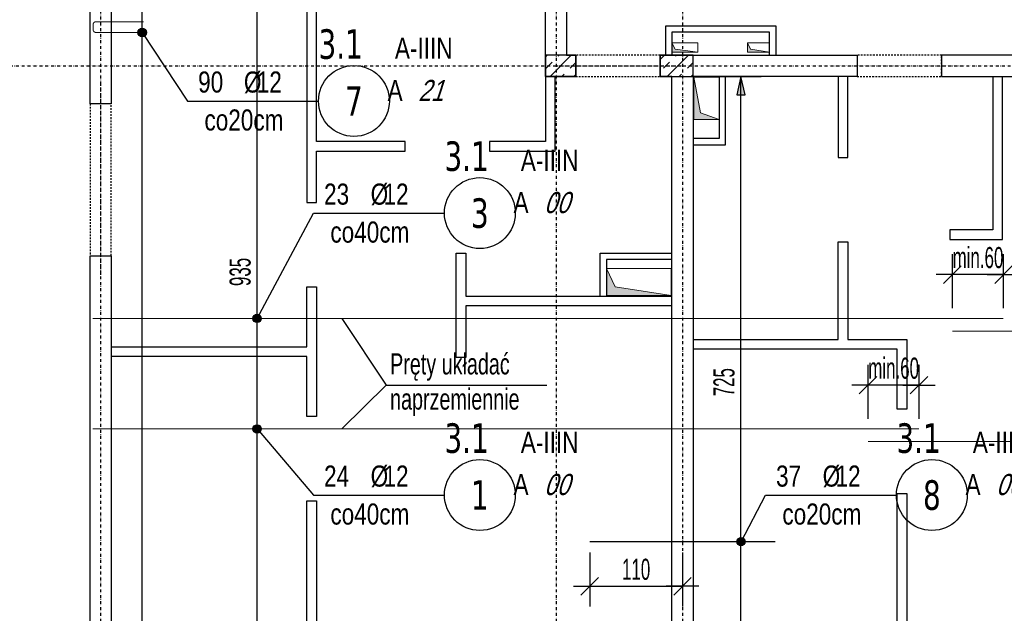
# Model space of a CAD drawing. Header units: millimetres. Extents: x -9646 to 8439, y -19398 to -14733.
# Tile 5 of 49: x -9025 to -7857, y -17553 to -16849. Entities that reach past the tile are written whole.
import ezdxf
from ezdxf.enums import TextEntityAlignment as Align

# ---------------------------------------------------------------- set-up
doc = ezdxf.new("R2010")
doc.units = ezdxf.units.MM
doc.header["$LTSCALE"] = 10
doc.linetypes.add('MO', pattern=[0.7, 0.35, -0.17, 0.01, -0.17])
doc.linetypes.add('MP', pattern=[0.36, 0.2, -0.16])
for name, color, linetype in [('BA_szr', 1, 'Continuous'), ('BA_wym', 1, 'Continuous'), ('BD_lpm', 1, 'MP'), ('BD_osm', 1, 'MO'), ('BD_wic', 1, 'Continuous'), ('BD_wig', 3, 'Continuous'), ('BZ_odn', 1, 'Continuous'), ('BZ_opi1', 7, 'Continuous'), ('BZ_opi2', 4, 'Continuous'), ('BZ_P_wid', 3, 'Continuous'), ('BZ_txs', 2, 'Continuous'), ('BZ_wym', 1, 'Continuous')]:
    doc.layers.add(name, color=color, linetype=linetype)
doc.layers.add('BZ_pom', color=6, linetype='Continuous', plot=False)
doc.layers.add('Nowe_A-Przebicia_Nr_pióra__1', color=7, linetype='Continuous', lineweight=13)
doc.layers.add('Nowe_A-Przebicia_Nr_pióra__102', color=7, linetype='Continuous', lineweight=5, true_color=0xcccccc)
doc.styles.add('BIKTBG', font='tahoma.ttf', dxfattribs={"width": 0.85})
doc.styles.add('BIKTS', font='bikromsw.shx', dxfattribs={"width": 0.8})
doc.styles.add('BIKWYM', font='bikromsw.shx', dxfattribs={"width": 0.6})
doc.dimstyles.new('BA_KR_100_cm', dxfattribs={"dimtxt": 25, "dimasz": 1.666667, "dimexe": 24, "dimexo": 0, "dimgap": 0, "dimtad": 0, "dimdec": 1, "dimrnd": 0.5, "dimzin": 9, "dimdsep": 46, "dimtxsty": 'BIKWYM', "dimblk": 'WYM-KR', "dimcen": 0, "dimdle": 20, "dimclrd": 256, "dimclre": 256, "dimclrt": 2, "dimadec": 0, "dimazin": 0, "dimtfac": 0.033333, "dimtdec": 1, "dimtmove": 0, "dimatfit": 3, "dimldrblk": 'WYM-KR', "dimfxl": 25, "dimfxlon": 1, "dimtvp": 0.8, "dimtolj": 1, "dimarcsym": 0})
doc.dimstyles.new('BZ_KP_100_cm', dxfattribs={"dimtxt": 25, "dimasz": 1.666667, "dimexe": 24, "dimexo": 0, "dimgap": 0, "dimtad": 0, "dimdec": 1, "dimrnd": 0.5, "dimzin": 9, "dimdsep": 46, "dimtxsty": 'BIKWYM', "dimblk": 'WYM-KR', "dimblk1": 'WYM-KP', "dimblk2": 'WYM-KP', "dimsah": 1, "dimcen": 0, "dimdle": 20, "dimclrd": 256, "dimclre": 256, "dimclrt": 7, "dimadec": 0, "dimazin": 0, "dimtfac": 0.033333, "dimtdec": 1, "dimtmove": 0, "dimatfit": 3, "dimldrblk": 'WYM-KP', "dimfxl": 1, "dimtvp": 0.8, "dimtolj": 1, "dimarcsym": 0})
doc.dimstyles.new('BZ_KR_100_cm', dxfattribs={"dimtxt": 25, "dimasz": 1.666667, "dimexe": 24, "dimexo": 0, "dimgap": 0, "dimtad": 0, "dimdec": 1, "dimrnd": 0.5, "dimzin": 9, "dimdsep": 46, "dimtxsty": 'BIKWYM', "dimblk": 'WYM-KR', "dimcen": 0, "dimdle": 20, "dimclrd": 256, "dimclre": 256, "dimclrt": 7, "dimadec": 0, "dimazin": 0, "dimtfac": 0.033333, "dimtdec": 1, "dimtmove": 0, "dimatfit": 3, "dimldrblk": 'WYM-KR', "dimfxl": 1, "dimtvp": 0.8, "dimtolj": 1, "dimarcsym": 0})
doc.dimstyles.new('BZ_ST_100_cm', dxfattribs={"dimtxt": 25, "dimasz": 1.666667, "dimexe": 24, "dimexo": 0, "dimgap": 0, "dimtad": 0, "dimdec": 1, "dimrnd": 0.5, "dimdsep": 46, "dimtxsty": 'BIKWYM', "dimblk": 'WYM-ST', "dimcen": 0, "dimdle": 20, "dimclrd": 256, "dimclre": 256, "dimclrt": 7, "dimadec": 0, "dimazin": 0, "dimtfac": 0.033333, "dimtdec": 1, "dimtix": 1, "dimtmove": 2, "dimatfit": 3, "dimldrblk": 'WYM-ST', "dimfxl": 25, "dimfxlon": 1, "dimtvp": 0.8, "dimtolj": 1, "dimtzin": 0, "dimarcsym": 0})

# ---------------------------------------------------------------- blocks, each defined once
blk = doc.blocks.new('WYM-KR')
at = {"linetype": 'ByBlock'}
blk.add_line((11.52, 0), (-11.52, 0), dxfattribs=at)
at = {"color": 7, "linetype": 'ByBlock'}
blk.add_line((6.24, 6.24), (-6.24, -6.24), dxfattribs=at)
blk = doc.blocks.new('*D125')
at = {"layer": 'BA_wym', "lineweight": -2}
for p, q in [((-9187.5, -16811.3), (-9236.5, -16811.3)), ((-9212.5, -16813), (-9212.5, -16947.1)), ((-9187.5, -16948.8), (-9236.5, -16948.8))]:
    blk.add_line(p, q, dxfattribs=at)
at = {"layer": 'Defpoints', "color": 0}
for p in [(-8941.5, -16811.3), (-9212.5, -16948.8), (-8941.5, -16948.8)]:
    blk.add_point(p, dxfattribs=at)
at = {"layer": 'BA_wym', "lineweight": -2, "xscale": 1.666666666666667, "yscale": 1.666666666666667, "zscale": 1.666666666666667}
for p, rotation in [((-9212.5, -16811.3), 90), ((-9212.5, -16948.8), 270)]:
    blk.add_blockref('WYM-KR', p, dxfattribs=dict(at, rotation=rotation))
at = {"layer": 'BA_wym', "color": 2, "insert": (-9232.5, -16880.1), "char_height": 25, "attachment_point": 5, "rotation": 90, "style": 'BIKWYM'}
blk.add_mtext('\\A1;137.5', dxfattribs=at)
blk = doc.blocks.new('*D126')
at = {"layer": 'BA_wym', "lineweight": -2}
for p, q in [((-9187.5, -16948.8), (-9236.5, -16948.8)), ((-9212.5, -16950.5), (-9212.5, -17127.1)), ((-9187.5, -17128.8), (-9236.5, -17128.8))]:
    blk.add_line(p, q, dxfattribs=at)
at = {"layer": 'Defpoints', "color": 0}
for p in [(-8941.5, -16948.8), (-9212.5, -17128.8), (-8941.5, -17128.8)]:
    blk.add_point(p, dxfattribs=at)
at = {"layer": 'BA_wym', "lineweight": -2, "xscale": 1.666666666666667, "yscale": 1.666666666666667, "zscale": 1.666666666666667}
for p, rotation in [((-9212.5, -16948.8), 90), ((-9212.5, -17128.8), 270)]:
    blk.add_blockref('WYM-KR', p, dxfattribs=dict(at, rotation=rotation))
at = {"layer": 'BA_wym', "color": 2, "insert": (-9232.5, -17038.8), "char_height": 25, "attachment_point": 5, "rotation": 90, "style": 'BIKWYM'}
blk.add_mtext('\\A1;180', dxfattribs=at)
blk = doc.blocks.new('*D127')
at = {"layer": 'BA_wym', "lineweight": -2}
for p, q in [((-9187.5, -17128.8), (-9236.5, -17128.8)), ((-9212.5, -17810.6), (-9212.5, -17130.5)), ((-9187.5, -17812.3), (-9236.5, -17812.3))]:
    blk.add_line(p, q, dxfattribs=at)
at = {"layer": 'Defpoints', "color": 0}
for p in [(-9212.5, -17128.8), (-8941.5, -17128.8), (-8941.5, -17812.3)]:
    blk.add_point(p, dxfattribs=at)
at = {"layer": 'BA_wym', "lineweight": -2, "xscale": 1.666666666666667, "yscale": 1.666666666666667, "zscale": 1.666666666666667}
for p, rotation in [((-9212.5, -17128.8), 90), ((-9212.5, -17812.3), 270)]:
    blk.add_blockref('WYM-KR', p, dxfattribs=dict(at, rotation=rotation))
at = {"layer": 'BA_wym', "color": 2, "insert": (-9232.5, -17470.6), "char_height": 25, "attachment_point": 5, "rotation": 90, "style": 'BIKWYM'}
blk.add_mtext('\\A1;683.5', dxfattribs=at)
blk = doc.blocks.new('*D132')
at = {"layer": 'BA_wym', "lineweight": -2}
for p, q in [((-9227.5, -16811.3), (-9276.5, -16811.3)), ((-9252.5, -17639.6), (-9252.5, -16813)), ((-9227.5, -17641.3), (-9276.5, -17641.3))]:
    blk.add_line(p, q, dxfattribs=at)
at = {"layer": 'Defpoints', "color": 0}
for p in [(-9252.5, -16811.3), (-8941.5, -16811.3), (-8916.5, -17641.3)]:
    blk.add_point(p, dxfattribs=at)
at = {"layer": 'BA_wym', "lineweight": -2, "xscale": 1.666666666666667, "yscale": 1.666666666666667, "zscale": 1.666666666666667}
for p, rotation in [((-9252.5, -16811.3), 90), ((-9252.5, -17641.3), 270)]:
    blk.add_blockref('WYM-KR', p, dxfattribs=dict(at, rotation=rotation))
at = {"layer": 'BA_wym', "color": 2, "insert": (-9272.5, -17226.3), "char_height": 25, "attachment_point": 5, "rotation": 90, "style": 'BIKWYM'}
blk.add_mtext('\\A1;830', dxfattribs=at)
blk = doc.blocks.new('*D138')
at = {"layer": 'BA_wym', "lineweight": -2}
for p, q in [((-9267.5, -16798.8), (-9316.5, -16798.8)), ((-9292.5, -16800.5), (-9292.5, -16902.1)), ((-9267.5, -16903.8), (-9316.5, -16903.8))]:
    blk.add_line(p, q, dxfattribs=at)
at = {"layer": 'Defpoints', "color": 0}
for p in [(-8941.5, -16798.8), (-9292.5, -16903.8), (-8941.5, -16903.8)]:
    blk.add_point(p, dxfattribs=at)
at = {"layer": 'BA_wym', "lineweight": -2, "xscale": 1.666666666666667, "yscale": 1.666666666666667, "zscale": 1.666666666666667}
for p, rotation in [((-9292.5, -16798.8), 90), ((-9292.5, -16903.8), 270)]:
    blk.add_blockref('WYM-KR', p, dxfattribs=dict(at, rotation=rotation))
at = {"layer": 'BA_wym', "color": 2, "insert": (-9312.5, -16851.3), "char_height": 25, "attachment_point": 5, "rotation": 90, "style": 'BIKWYM'}
blk.add_mtext('\\A1;105', dxfattribs=at)
blk = doc.blocks.new('*D139')
at = {"layer": 'BA_wym', "lineweight": -2}
for p, q in [((-9267.5, -16903.8), (-9316.5, -16903.8)), ((-9292.5, -16905.5), (-9292.5, -17652.1)), ((-9267.5, -17653.8), (-9316.5, -17653.8))]:
    blk.add_line(p, q, dxfattribs=at)
at = {"layer": 'Defpoints', "color": 0}
for p in [(-8941.5, -16903.8), (-9292.5, -17653.8), (-8941.5, -17653.8)]:
    blk.add_point(p, dxfattribs=at)
at = {"layer": 'BA_wym', "lineweight": -2, "xscale": 1.666666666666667, "yscale": 1.666666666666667, "zscale": 1.666666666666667}
for p, rotation in [((-9292.5, -16903.8), 90), ((-9292.5, -17653.8), 270)]:
    blk.add_blockref('WYM-KR', p, dxfattribs=dict(at, rotation=rotation))
at = {"layer": 'BA_wym', "color": 2, "insert": (-9312.5, -17278.8), "char_height": 25, "attachment_point": 5, "rotation": 90, "style": 'BIKWYM'}
blk.add_mtext('\\A1;750', dxfattribs=at)
blk = doc.blocks.new('*D142')
at = {"layer": 'BA_wym', "lineweight": -2}
for p, q in [((-9347.5, -15841.3), (-9396.5, -15841.3)), ((-9372.5, -15843), (-9372.5, -17664.6)), ((-9347.5, -17666.3), (-9396.5, -17666.3))]:
    blk.add_line(p, q, dxfattribs=at)
at = {"layer": 'Defpoints', "color": 0}
for p in [(-8941.5, -15841.3), (-9372.5, -17666.3), (-8916.5, -17666.3)]:
    blk.add_point(p, dxfattribs=at)
at = {"layer": 'BA_wym', "lineweight": -2, "xscale": 1.666666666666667, "yscale": 1.666666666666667, "zscale": 1.666666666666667}
for p, rotation in [((-9372.5, -15841.3), 90), ((-9372.5, -17666.3), 270)]:
    blk.add_blockref('WYM-KR', p, dxfattribs=dict(at, rotation=rotation))
at = {"layer": 'BA_wym', "color": 2, "insert": (-9392.5, -16753.8), "char_height": 25, "attachment_point": 5, "rotation": 90, "style": 'BIKWYM'}
blk.add_mtext('\\A1;1825', dxfattribs=at)
blk = doc.blocks.new('*D144')
at = {"layer": 'BA_wym', "lineweight": -2}
for p, q in [((-9387.5, -15790.3), (-9436.5, -15790.3)), ((-9412.5, -15792), (-9412.5, -17835.6)), ((-9387.5, -17837.3), (-9436.5, -17837.3))]:
    blk.add_line(p, q, dxfattribs=at)
at = {"layer": 'Defpoints', "color": 0}
for p in [(-8251.5, -15790.3), (-9412.5, -17837.3), (-8941.5, -17837.3)]:
    blk.add_point(p, dxfattribs=at)
at = {"layer": 'BA_wym', "lineweight": -2, "xscale": 1.666666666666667, "yscale": 1.666666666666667, "zscale": 1.666666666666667}
for p, rotation in [((-9412.5, -15790.3), 90), ((-9412.5, -17837.3), 270)]:
    blk.add_blockref('WYM-KR', p, dxfattribs=dict(at, rotation=rotation))
at = {"layer": 'BA_wym', "color": 2, "insert": (-9432.5, -16813.8), "char_height": 25, "attachment_point": 5, "rotation": 90, "style": 'BIKWYM'}
blk.add_mtext('\\A1;2047', dxfattribs=at)
blk = doc.blocks.new('*D181')
at = {"layer": 'BA_wym', "lineweight": -2}
for p, q in [((-9112.5, -18162.8), (-9112.5, -18226.8)), ((-8941.5, -18162.8), (-8941.5, -18226.8)), ((-8943.1, -18202.8), (-9110.8, -18202.8))]:
    blk.add_line(p, q, dxfattribs=at)
at = {"layer": 'Defpoints', "color": 0}
for p in [(-9112.5, -16738.8), (-8941.5, -17837.3), (-9112.5, -18202.8)]:
    blk.add_point(p, dxfattribs=at)
at = {"layer": 'BA_wym', "lineweight": -2, "xscale": 1.666666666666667, "yscale": 1.666666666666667, "zscale": 1.666666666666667, "rotation": 180}
blk.add_blockref('WYM-KR', (-9112.5, -18202.8), dxfattribs=at)
at = {"layer": 'BA_wym', "lineweight": -2, "xscale": 1.666666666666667, "yscale": 1.666666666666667, "zscale": 1.666666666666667}
blk.add_blockref('WYM-KR', (-8941.5, -18202.8), dxfattribs=at)
at = {"layer": 'BA_wym', "color": 2, "insert": (-9027, -18182.8), "char_height": 25, "attachment_point": 5, "style": 'BIKWYM'}
blk.add_mtext('\\A1;171', dxfattribs=at)
blk = doc.blocks.new('*D182')
at = {"layer": 'BA_wym', "lineweight": -2}
for p, q in [((-9112.5, -18202.8), (-9112.5, -18266.8)), ((-6165.5, -18202.8), (-6165.5, -18266.8)), ((-9110.8, -18242.8), (-6167.1, -18242.8))]:
    blk.add_line(p, q, dxfattribs=at)
at = {"layer": 'Defpoints', "color": 0}
for p in [(-9112.5, -16738.8), (-6165.5, -16738.8), (-6165.5, -18242.8)]:
    blk.add_point(p, dxfattribs=at)
at = {"layer": 'BA_wym', "lineweight": -2, "xscale": 1.666666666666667, "yscale": 1.666666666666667, "zscale": 1.666666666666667, "rotation": 180}
blk.add_blockref('WYM-KR', (-9112.5, -18242.8), dxfattribs=at)
at = {"layer": 'BA_wym', "lineweight": -2, "xscale": 1.666666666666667, "yscale": 1.666666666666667, "zscale": 1.666666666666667}
blk.add_blockref('WYM-KR', (-6165.5, -18242.8), dxfattribs=at)
at = {"layer": 'BA_wym', "color": 2, "insert": (-7639, -18222.8), "char_height": 25, "attachment_point": 5, "style": 'BIKWYM'}
blk.add_mtext('\\A1;2947', dxfattribs=at)
blk = doc.blocks.new('WYM-ST')
blk.add_hatch(color=256).paths.add_polyline_path([(-13, 2.88), (0, 0), (-13, -2.88)])
blk.add_lwpolyline([(0, 0), (-13, 2.88), (-13, -2.88), (0, 0)])
blk = doc.blocks.new('*D381')
at = {"layer": 'BA_wym', "lineweight": -2}
for p, q in [((-8718.4, -16706.3), (-8767.4, -16706.3)), ((-8743.4, -17639.6), (-8743.4, -16708)), ((-8768.4, -17641.3), (-8719.4, -17641.3))]:
    blk.add_line(p, q, dxfattribs=at)
at = {"layer": 'Defpoints', "color": 0}
for p in [(-8743.4, -16706.3), (-8042.5, -16706.3), (-8916.5, -17641.3)]:
    blk.add_point(p, dxfattribs=at)
at = {"layer": 'BA_wym', "lineweight": -2, "xscale": 1.666666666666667, "yscale": 1.666666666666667, "zscale": 1.666666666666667}
for p, rotation in [((-8743.4, -16706.3), 90), ((-8743.4, -17641.3), 270)]:
    blk.add_blockref('WYM-ST', p, dxfattribs=dict(at, rotation=rotation))
at = {"layer": 'BA_wym', "color": 7, "insert": (-8763.4, -17148.1), "char_height": 25, "attachment_point": 5, "rotation": 90, "style": 'BIKWYM'}
blk.add_mtext('\\A1;935', dxfattribs=at)
blk = doc.blocks.new('WYM-KP')
blk.add_hatch(color=256).paths.add_polyline_path([(3, 0, 1), (-3, 0, 1)])
blk.add_circle((0, 0), 3)
blk = doc.blocks.new('bik_BlkOpPret', base_point=(1524.5, 7050.3))
at = {"layer": 'BZ_opi1', "style": 'BIKTS', "width": 0.6}
for tag, p in [('SZTUK', (1533.8, 7057.8)), ('PRZEDR_FI', (1554.7, 7057.8)), ('PRZEKROJ', (1563.3, 7057.8)), ('PRZEDR_L', (1533.8, 7024)), ('DLUGOSC', (1568.6, 7024)), ('UWAGA', (1533.8, 6997.8))]:
    blk.add_attdef(tag, p, '', height=18.8, dxfattribs=at)
at = {"layer": 'BZ_opi2', "style": 'BIKTBG', "width": 0.6}
blk.add_attdef('NUMER', text='', height=26.2, dxfattribs=at).set_placement((1620.8, 7050.3), align=Align.MIDDLE_CENTER)
at = {"layer": 'BZ_pom', "width": 0.6}
for tag, p, height, style in [('POZYCJA', (1589.3, 7087.8), 26.2, 'BIKTBG'), ('GATUNEK', (1630.2, 7087.8), 18.8, 'BIKTS'), ('METODA_L', (1639.1, 7050.3), 18.8, 'BIKTS'), ('EURO_KOD', (1663.7, 7050.3), 18.8, 'BIKTS')]:
    blk.add_attdef(tag, p, '', height=height, dxfattribs=dict(at, style=style))
at = {"layer": 'BZ_wym', "width": 0.6}
for tag, p, height, style, flags in [('PRZEDR_NR', (1533.8, 6969.6), 26.2, 'BIKTBG', 1), ('PRZEDR_SZT', (1533.8, 6941.5), 18.8, 'BIKTS', 1), ('TYP_PRETA', (1533.8, 6913.4), 18.8, 'BIKTS', 3), ('EURO_KOD_SEGMENTY', (1567.6, 6885.3), 18.8, 'BIKTS', 3), ('HAK_1', (1533.8, 6857.1), 18.8, 'BIKTS', 3), ('HAK_2', (1533.8, 6829), 18.8, 'BIKTS', 3), ('ID', (1533.8, 6800.9), 18.8, 'BIKTS', 3), ('ID_C', (1533.8, 6772.8), 18.8, 'BIKTS', 3), ('b_atr_0', (1533.8, 6744.6), 18.8, 'BIKTS', 3)]:
    blk.add_attdef(tag, p, '', height=height, dxfattribs=dict(at, style=style, flags=flags))
blk = doc.blocks.new('*D391')
at = {"layer": 'BZ_wym', "lineweight": -2}
for p, q in [((-7919, -17191.2), (-7919, -17127.2)), ((-7858.5, -17191.2), (-7858.5, -17127.2)), ((-7920.6, -17151.2), (-7922.3, -17151.2)), ((-7858.5, -17151.2), (-7919, -17151.2)), ((-7856.8, -17151.2), (-7855.1, -17151.2))]:
    blk.add_line(p, q, dxfattribs=at)
at = {"layer": 'Defpoints', "color": 0}
for p in [(-7919, -17151.2), (-7858.5, -17203.1), (-7919, -17218.1)]:
    blk.add_point(p, dxfattribs=at)
at = {"layer": 'BZ_wym', "lineweight": -2, "xscale": 1.666666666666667, "yscale": 1.666666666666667, "zscale": 1.666666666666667}
blk.add_blockref('WYM-KR', (-7919, -17151.2), dxfattribs=at)
at = {"layer": 'BZ_wym', "lineweight": -2, "xscale": 1.666666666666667, "yscale": 1.666666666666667, "zscale": 1.666666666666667, "rotation": 180}
blk.add_blockref('WYM-KR', (-7858.5, -17151.2), dxfattribs=at)
at = {"layer": 'BZ_wym', "color": 7, "insert": (-7888.7, -17131.2), "char_height": 25, "attachment_point": 5, "style": 'BIKWYM'}
blk.add_mtext('\\A1;min.60', dxfattribs=at)
blk = doc.blocks.new('*D393')
at = {"layer": 'BZ_wym', "lineweight": -2}
for p, q in [((-8019, -17322.3), (-8019, -17258.3)), ((-7958.5, -17322.3), (-7958.5, -17258.3)), ((-8020.6, -17282.3), (-8022.3, -17282.3)), ((-7958.5, -17282.3), (-8019, -17282.3)), ((-7956.8, -17282.3), (-7955.1, -17282.3))]:
    blk.add_line(p, q, dxfattribs=at)
at = {"layer": 'Defpoints', "color": 0}
for p in [(-8019, -17282.3), (-7958.5, -17334.2), (-8019, -17349.2)]:
    blk.add_point(p, dxfattribs=at)
at = {"layer": 'BZ_wym', "lineweight": -2, "xscale": 1.666666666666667, "yscale": 1.666666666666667, "zscale": 1.666666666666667}
blk.add_blockref('WYM-KR', (-8019, -17282.3), dxfattribs=at)
at = {"layer": 'BZ_wym', "lineweight": -2, "xscale": 1.666666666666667, "yscale": 1.666666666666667, "zscale": 1.666666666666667, "rotation": 180}
blk.add_blockref('WYM-KR', (-7958.5, -17282.3), dxfattribs=at)
at = {"layer": 'BZ_wym', "color": 7, "insert": (-7988.7, -17262.3), "char_height": 25, "attachment_point": 5, "style": 'BIKWYM'}
blk.add_mtext('\\A1;min.60', dxfattribs=at)
blk = doc.blocks.new('*D358')
at = {"layer": 'BA_wym', "lineweight": -2}
for p, q in [((-8904.6, -15866.3), (-8855.6, -15866.3)), ((-8879.6, -17639.6), (-8879.6, -15868)), ((-8904.6, -17641.3), (-8855.6, -17641.3))]:
    blk.add_line(p, q, dxfattribs=at)
at = {"layer": 'Defpoints', "color": 0}
for p in [(-8916.5, -15866.3), (-8879.6, -15866.3), (-8916.5, -17641.3)]:
    blk.add_point(p, dxfattribs=at)
at = {"layer": 'BA_wym', "lineweight": -2, "xscale": 1.666666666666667, "yscale": 1.666666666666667, "zscale": 1.666666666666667}
for p, rotation in [((-8879.6, -15866.3), 90), ((-8879.6, -17641.3), 270)]:
    blk.add_blockref('WYM-ST', p, dxfattribs=dict(at, rotation=rotation))
at = {"layer": 'BA_wym', "color": 7, "insert": (-8899.6, -16737.7), "char_height": 25, "attachment_point": 5, "rotation": 90, "style": 'BIKWYM'}
blk.add_mtext('\\A1;1775', dxfattribs=at)
blk = doc.blocks.new('*D350')
at = {"layer": 'BA_wym', "lineweight": -2}
for p, q in [((-8194.7, -16916.3), (-8145.7, -16916.3)), ((-8169.7, -17639.6), (-8169.7, -16918)), ((-8194.7, -17641.3), (-8145.7, -17641.3))]:
    blk.add_line(p, q, dxfattribs=at)
at = {"layer": 'Defpoints', "color": 0}
for p in [(-8226.5, -16916.3), (-8169.7, -16916.3), (-8226.5, -17641.3)]:
    blk.add_point(p, dxfattribs=at)
at = {"layer": 'BA_wym', "lineweight": -2, "xscale": 1.666666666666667, "yscale": 1.666666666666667, "zscale": 1.666666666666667}
for p, rotation in [((-8169.7, -16916.3), 90), ((-8169.7, -17641.3), 270)]:
    blk.add_blockref('WYM-ST', p, dxfattribs=dict(at, rotation=rotation))
at = {"layer": 'BA_wym', "color": 7, "insert": (-8189.7, -17278.8), "char_height": 25, "attachment_point": 5, "rotation": 90, "style": 'BIKWYM'}
blk.add_mtext('\\A1;725', dxfattribs=at)
blk = doc.blocks.new('*D351')
at = {"layer": 'BZ_wym', "lineweight": -2}
for p, q in [((-8349, -17480.7), (-8349, -17544.7)), ((-8239, -17480.7), (-8239, -17544.7)), ((-8347.3, -17520.7), (-8240.6, -17520.7))]:
    blk.add_line(p, q, dxfattribs=at)
at = {"layer": 'Defpoints', "color": 0}
for p in [(-8349, -17467.8), (-8239, -17467.8), (-8239, -17520.7)]:
    blk.add_point(p, dxfattribs=at)
at = {"layer": 'BZ_wym', "lineweight": -2, "xscale": 1.666666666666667, "yscale": 1.666666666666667, "zscale": 1.666666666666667, "rotation": 180}
blk.add_blockref('WYM-KR', (-8349, -17520.7), dxfattribs=at)
at = {"layer": 'BZ_wym', "lineweight": -2, "xscale": 1.666666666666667, "yscale": 1.666666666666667, "zscale": 1.666666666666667}
blk.add_blockref('WYM-KR', (-8239, -17520.7), dxfattribs=at)
at = {"layer": 'BZ_wym', "color": 7, "insert": (-8294, -17500.7), "char_height": 25, "attachment_point": 5, "style": 'BIKWYM'}
blk.add_mtext('\\A1;110', dxfattribs=at)

msp = doc.modelspace()

# ---------------------------------------------------------------- hatches: boundary and pattern name
at = {"layer": 'BA_szr'}
h = msp.add_hatch(dxfattribs=at)
h.set_pattern_fill('BIK_ZELBET', color=256, scale=100, angle=45, pattern_type=2)
h.set_pattern_definition([(45, (-20018.245, -17960.161), (-14.142136, 14.142136), []), (45, (-20025.316, -17953.09), (-14.142136, 14.142136), [10, -10])])
h.paths.add_polyline_path([(-8401.47, -16916.31), (-8365.47, -16916.31), (-8365.47, -16891.31), (-8401.47, -16891.31)])
h = msp.add_hatch(dxfattribs=at)
h.set_pattern_fill('BIK_ZELBET', color=256, scale=100, angle=45, pattern_type=2)
h.set_pattern_definition([(45, (-19879.245, -17960.161), (-14.142136, 14.142136), []), (45, (-19886.316, -17953.09), (-14.142136, 14.142136), [10, -10])])
h.paths.add_polyline_path([(-8265.47, -16916.31), (-8226.47, -16916.31), (-8226.47, -16891.31), (-8265.47, -16891.31)])
at = {"layer": 'Nowe_A-Przebicia_Nr_pióra__102', "linetype": 'Continuous', "lineweight": 5, "true_color": 0xcccccc}
for points in [[(-8220.97, -16887.68), (-8251.47, -16887.68), (-8251.47, -16876.68), (-8247.77, -16883.98)], [(-8135.97, -16887.43), (-8161.97, -16887.43), (-8161.97, -16876.43), (-8158.55, -16884.01)], [(-8195.47, -16967.31), (-8225.47, -16967.31), (-8225.47, -16917.31), (-8217.64, -16959.48)], [(-8252.47, -17175.81), (-8328.97, -17175.81), (-8328.97, -17143.86), (-8318.98, -17165.82)]]:
    msp.add_hatch(color=254, dxfattribs=at).paths.add_polyline_path(points)

# ---------------------------------------------------------------- linework, layer by layer
at = {"layer": 'BD_lpm'}
for points in [[(-8365.47, -16916.31), (-8265.47, -16916.31), (-8265.47, -16891.31), (-8365.47, -16891.31)], [(-8031.97, -16916.31), (-7931.97, -16916.31), (-7931.97, -16891.31), (-8031.97, -16891.31)], [(-8916.47, -16948.81), (-8941.47, -16948.81), (-8941.47, -17128.81), (-8916.47, -17128.81)]]:
    msp.add_lwpolyline(points, close=True, dxfattribs=at)
at = {"layer": 'BD_osm', "color": 5}
for p, q in [((-8390.47, -16903.81), (-8240.47, -16903.81)), ((-8056.97, -16903.81), (-7906.97, -16903.81)), ((-8928.97, -16923.81), (-8928.97, -17153.81))]:
    msp.add_line(p, q, dxfattribs=at)
at = {"layer": 'BD_osm'}
for points in [[(-8928.97, -15270.3), (-8928.97, -18342.76)], [(-8388.97, -15270.3), (-8388.97, -18342.76)], [(-8238.97, -15270.3), (-8238.97, -18342.76)], [(-9512.47, -16903.81), (-5765.47, -16903.81)]]:
    msp.add_lwpolyline(points, dxfattribs=at)
at = {"layer": 'BD_wic', "color": 8}
for points in [[(-8684.47, -16811.31), (-8684.47, -17065.82), (-8672.97, -17065.82), (-8672.97, -17004.81)], [(-8672.97, -17004.81), (-8567.98, -17004.81), (-8567.98, -16993.31), (-8672.97, -16993.31), (-8672.97, -16811.31)], [(-8258.97, -16890.31), (-8258.97, -16856.31), (-8128.44, -16856.31), (-8128.44, -16890.31)], [(-8135.94, -16890.31), (-8135.94, -16863.81), (-8251.47, -16863.81), (-8251.47, -16890.31)], [(-8401.47, -16916.31), (-8401.47, -16993.31), (-8467.98, -16993.31), (-8467.98, -17004.81), (-8389.97, -17004.81), (-8389.97, -16916.31)], [(-8225.47, -16997.31), (-8187.97, -16997.31), (-8187.97, -16917.31)], [(-8195.47, -16917.31), (-8195.47, -16989.81), (-8225.47, -16989.81)], [(-8054.47, -16916.31), (-8054.47, -17012.31), (-8042.97, -17012.31), (-8042.97, -16916.31)], [(-7870.97, -16916.31), (-7870.97, -17098.31), (-7921.97, -17098.31), (-7921.97, -17109.81), (-7859.47, -17109.81), (-7859.47, -16916.31)], [(-8226.47, -17228.31), (-8054.47, -17228.31), (-8054.47, -17112.31), (-8042.97, -17112.31), (-8042.97, -17228.31), (-7972.97, -17228.31), (-7972.97, -17310.81), (-7984.47, -17310.81), (-7984.47, -17239.81), (-8226.47, -17239.81)], [(-8251.47, -17188.31), (-8495.97, -17188.31), (-8495.97, -17249.31), (-8507.47, -17249.31), (-8507.47, -17125.81), (-8495.97, -17125.81), (-8495.97, -17176.81), (-8251.47, -17176.81)], [(-8336.47, -17175.81), (-8336.47, -17125.81), (-8252.47, -17125.81)], [(-8252.47, -17133.31), (-8328.97, -17133.31), (-8328.97, -17175.81)], [(-8916.47, -17236.82), (-8684.47, -17236.82), (-8684.47, -17165.82), (-8672.97, -17165.82), (-8672.97, -17319.32), (-8684.47, -17319.32), (-8684.47, -17248.32), (-8916.47, -17248.32)], [(-7984.47, -17641.31), (-7984.47, -17410.81), (-7972.97, -17410.81), (-7972.97, -17641.31)], [(-8684.47, -17641.31), (-8684.47, -17419.32), (-8672.97, -17419.32), (-8672.97, -17641.31)]]:
    msp.add_lwpolyline(points, dxfattribs=at)
at = {"layer": 'BD_wig'}
for points in [[(-8941.47, -16688.81), (-8916.47, -16688.81), (-8916.47, -16786.31), (-8401.47, -16786.31), (-8401.47, -16681.31), (-8362.42, -16681.31), (-8362.42, -16706.31), (-8376.47, -16706.31), (-8376.47, -16891.31), (-8365.47, -16891.31), (-8365.47, -16916.31), (-8401.47, -16916.31), (-8401.47, -16811.31), (-8916.47, -16811.31), (-8916.47, -16948.81), (-8941.47, -16948.81), (-8941.47, -16688.81)], [(-8318.96, -17666.31), (-8318.96, -17641.31), (-8251.47, -17641.31), (-8251.47, -16916.31), (-8265.47, -16916.31), (-8265.47, -16891.31), (-8031.97, -16891.31), (-8031.97, -16916.31), (-8226.47, -16916.31), (-8226.47, -17641.31), (-8188.97, -17641.31), (-8188.97, -17666.31), (-8318.96, -17666.31)], [(-7651.47, -17641.31), (-7698.97, -17641.31), (-7698.97, -17666.31), (-7578.97, -17666.31), (-7578.97, -17641.31), (-7626.47, -17641.31), (-7626.47, -16916.31), (-7345.97, -16916.31), (-7345.97, -16891.31), (-7931.97, -16891.31), (-7931.97, -16916.31), (-7651.47, -16916.31), (-7651.47, -17641.31)], [(-8941.47, -17128.81), (-8916.47, -17128.81), (-8916.47, -17641.31), (-8888.96, -17641.31), (-8888.96, -17666.31), (-8916.47, -17666.31), (-8916.47, -17837.31), (-8941.47, -17837.31), (-8941.47, -17128.81)]]:
    msp.add_lwpolyline(points, dxfattribs=at)
for points in [[(-8401.47, -16916.31), (-8365.47, -16916.31), (-8365.47, -16891.31), (-8401.47, -16891.31)], [(-8265.47, -16916.31), (-8226.47, -16916.31), (-8226.47, -16891.31), (-8265.47, -16891.31)]]:
    msp.add_lwpolyline(points, close=True, dxfattribs=at)
at = {"layer": 'BZ_odn'}
for centre in [(-8628.57, -16945.46), (-8479.27, -17078.32), (-8479.27, -17412.52), (-7943.35, -17412.52)]:
    msp.add_circle(centre, 42, dxfattribs=at)
at = {"layer": 'BZ_P_wid', "const_width": 1.2}
msp.add_lwpolyline([(-8877.87, -16864.27), (-8934.27, -16864.27, -0.4142136), (-8937.87, -16860.67), (-8937.87, -16855.07, -0.4142136), (-8934.27, -16851.47), (-8877.87, -16851.47)], format="xyb", dxfattribs=at)
for points in [[(-7858.47, -17203.11), (-8938.47, -17203.11)], [(-7258.97, -17218.11), (-7918.97, -17218.11)], [(-8938.47, -17334.16), (-7958.47, -17334.16)], [(-8018.97, -17349.16), (-7358.97, -17349.16)], [(-8348.97, -17467.79), (-8128.97, -17467.79)]]:
    msp.add_lwpolyline(points, dxfattribs=at)
at = {"layer": 'Nowe_A-Przebicia_Nr_pióra__1', "color": 7, "linetype": 'Continuous', "lineweight": 13}
for p, q in [((-8247.77, -16883.98), (-8251.47, -16876.68)), ((-8251.47, -16876.68), (-8220.97, -16876.68)), ((-8251.47, -16887.68), (-8251.47, -16876.68)), ((-8220.97, -16876.68), (-8220.97, -16887.68)), ((-8158.55, -16884.01), (-8161.97, -16876.43)), ((-8161.97, -16876.43), (-8135.97, -16876.43)), ((-8161.97, -16887.43), (-8161.97, -16876.43)), ((-8135.97, -16876.43), (-8135.97, -16887.43)), ((-8220.97, -16887.68), (-8251.47, -16887.68)), ((-8220.97, -16887.68), (-8247.77, -16883.98)), ((-8135.97, -16887.43), (-8161.97, -16887.43)), ((-8135.97, -16887.43), (-8158.55, -16884.01)), ((-8217.64, -16959.48), (-8225.47, -16917.31)), ((-8225.47, -16917.31), (-8195.47, -16917.31)), ((-8225.47, -16967.31), (-8225.47, -16917.31)), ((-8195.47, -16917.31), (-8195.47, -16967.31)), ((-8195.47, -16967.31), (-8217.64, -16959.48)), ((-8195.47, -16967.31), (-8225.47, -16967.31)), ((-8318.98, -17165.82), (-8328.97, -17143.86)), ((-8328.97, -17143.86), (-8252.47, -17143.86)), ((-8328.97, -17175.81), (-8328.97, -17143.86)), ((-8252.47, -17143.86), (-8252.47, -17175.81)), ((-8252.47, -17175.81), (-8318.98, -17165.82)), ((-8252.47, -17175.81), (-8328.97, -17175.81))]:
    msp.add_line(p, q, dxfattribs=at)

# ---------------------------------------------------------------- block references
ref = msp.add_blockref('bik_BlkOpPret', (-8825.81, -16945.46))
ref.add_attrib('NUMER', '7', dxfattribs={"layer": 'BZ_opi2', "height": 35, "style": 'BIKTBG', "width": 0.8}).set_placement((-8628.57, -16945.46), align=Align.MIDDLE_CENTER)
ref.add_attrib('POZYCJA', '3.1', (-8670.57, -16895.46), dxfattribs={"layer": 'BZ_pom', "height": 35, "style": 'BIKTBG', "width": 0.8})
ref.add_attrib('SZTUK', '90', (-8813.31, -16935.46), dxfattribs={"layer": 'BZ_opi1', "height": 25, "style": 'BIKTS', "width": 0.8})
ref.add_attrib('GATUNEK', 'A-IIIN', (-8579.98, -16895.46), dxfattribs={"layer": 'BZ_pom', "height": 25, "style": 'BIKTS', "width": 0.8})
ref.add_attrib('PRZEKROJ', '12', (-8743.78, -16935.46), dxfattribs={"layer": 'BZ_opi1', "height": 25, "style": 'BIKTS', "width": 0.8})
ref.add_attrib('UWAGA', 'co20cm', (-8805.81, -16980.46), dxfattribs={"layer": 'BZ_opi1', "height": 25, "style": 'BIKTS', "width": 0.8})
ref.add_attrib('METODA_L', 'A', (-8588.66, -16945.46), dxfattribs={"layer": 'BZ_pom', "height": 25, "style": 'BIKTS', "width": 0.8})
ref.add_attrib('PRZEDR_FI', '%%c', (-8759.02, -16935.46), dxfattribs={"layer": 'BZ_opi1', "height": 25, "style": 'BIKTS', "width": 0.8})
ref.add_attrib('EURO_KOD', '21', (-8552.47, -16945.46), dxfattribs={"layer": 'BZ_pom', "height": 25, "style": 'BIKTS', "oblique": 18, "width": 0.8})
ref = msp.add_blockref('bik_BlkOpPret', (-8676.51, -17078.32))
ref.add_attrib('NUMER', '3', dxfattribs={"layer": 'BZ_opi2', "height": 35, "style": 'BIKTBG', "width": 0.8}).set_placement((-8479.27, -17078.32), align=Align.MIDDLE_CENTER)
ref.add_attrib('POZYCJA', '3.1', (-8521.27, -17028.32), dxfattribs={"layer": 'BZ_pom', "height": 35, "style": 'BIKTBG', "width": 0.8})
ref.add_attrib('SZTUK', '23', (-8664.01, -17068.32), dxfattribs={"layer": 'BZ_opi1', "height": 25, "style": 'BIKTS', "width": 0.8})
ref.add_attrib('GATUNEK', 'A-IIIN', (-8430.69, -17028.32), dxfattribs={"layer": 'BZ_pom', "height": 25, "style": 'BIKTS', "width": 0.8})
ref.add_attrib('PRZEKROJ', '12', (-8593.53, -17068.32), dxfattribs={"layer": 'BZ_opi1', "height": 25, "style": 'BIKTS', "width": 0.8})
ref.add_attrib('UWAGA', 'co40cm', (-8656.51, -17113.32), dxfattribs={"layer": 'BZ_opi1', "height": 25, "style": 'BIKTS', "width": 0.8})
ref.add_attrib('METODA_L', 'A', (-8439.37, -17078.32), dxfattribs={"layer": 'BZ_pom', "height": 25, "style": 'BIKTS', "width": 0.8})
ref.add_attrib('PRZEDR_FI', '%%c', (-8608.77, -17068.32), dxfattribs={"layer": 'BZ_opi1', "height": 25, "style": 'BIKTS', "width": 0.8})
ref.add_attrib('EURO_KOD', '00', (-8403.18, -17078.32), dxfattribs={"layer": 'BZ_pom', "height": 25, "style": 'BIKTS', "oblique": 18, "width": 0.8})
ref = msp.add_blockref('bik_BlkOpPret', (-8676.51, -17412.52))
ref.add_attrib('NUMER', '1', dxfattribs={"layer": 'BZ_opi2', "height": 35, "style": 'BIKTBG', "width": 0.8}).set_placement((-8479.27, -17412.52), align=Align.MIDDLE_CENTER)
ref.add_attrib('POZYCJA', '3.1', (-8521.27, -17362.52), dxfattribs={"layer": 'BZ_pom', "height": 35, "style": 'BIKTBG', "width": 0.8})
ref.add_attrib('SZTUK', '24', (-8664.01, -17402.52), dxfattribs={"layer": 'BZ_opi1', "height": 25, "style": 'BIKTS', "width": 0.8})
ref.add_attrib('GATUNEK', 'A-IIIN', (-8430.69, -17362.52), dxfattribs={"layer": 'BZ_pom', "height": 25, "style": 'BIKTS', "width": 0.8})
ref.add_attrib('PRZEKROJ', '12', (-8593.53, -17402.52), dxfattribs={"layer": 'BZ_opi1', "height": 25, "style": 'BIKTS', "width": 0.8})
ref.add_attrib('UWAGA', 'co40cm', (-8656.51, -17447.52), dxfattribs={"layer": 'BZ_opi1', "height": 25, "style": 'BIKTS', "width": 0.8})
ref.add_attrib('METODA_L', 'A', (-8439.37, -17412.52), dxfattribs={"layer": 'BZ_pom', "height": 25, "style": 'BIKTS', "width": 0.8})
ref.add_attrib('PRZEDR_FI', '%%c', (-8608.77, -17402.52), dxfattribs={"layer": 'BZ_opi1', "height": 25, "style": 'BIKTS', "width": 0.8})
ref.add_attrib('EURO_KOD', '00', (-8403.18, -17412.52), dxfattribs={"layer": 'BZ_pom', "height": 25, "style": 'BIKTS', "oblique": 18, "width": 0.8})
ref = msp.add_blockref('bik_BlkOpPret', (-8140.59, -17412.52))
ref.add_attrib('NUMER', '8', dxfattribs={"layer": 'BZ_opi2', "height": 35, "style": 'BIKTBG', "width": 0.8}).set_placement((-7943.35, -17412.52), align=Align.MIDDLE_CENTER)
ref.add_attrib('POZYCJA', '3.1', (-7985.35, -17362.52), dxfattribs={"layer": 'BZ_pom', "height": 35, "style": 'BIKTBG', "width": 0.8})
ref.add_attrib('SZTUK', '37', (-8128.09, -17402.52), dxfattribs={"layer": 'BZ_opi1', "height": 25, "style": 'BIKTS', "width": 0.8})
ref.add_attrib('GATUNEK', 'A-IIIN', (-7894.77, -17362.52), dxfattribs={"layer": 'BZ_pom', "height": 25, "style": 'BIKTS', "width": 0.8})
ref.add_attrib('PRZEKROJ', '12', (-8057.61, -17402.52), dxfattribs={"layer": 'BZ_opi1', "height": 25, "style": 'BIKTS', "width": 0.8})
ref.add_attrib('UWAGA', 'co20cm', (-8120.59, -17447.52), dxfattribs={"layer": 'BZ_opi1', "height": 25, "style": 'BIKTS', "width": 0.8})
ref.add_attrib('METODA_L', 'A', (-7903.45, -17412.52), dxfattribs={"layer": 'BZ_pom', "height": 25, "style": 'BIKTS', "width": 0.8})
ref.add_attrib('PRZEDR_FI', '%%c', (-8072.85, -17402.52), dxfattribs={"layer": 'BZ_opi1', "height": 25, "style": 'BIKTS', "width": 0.8})
ref.add_attrib('EURO_KOD', '00', (-7867.25, -17412.52), dxfattribs={"layer": 'BZ_pom', "height": 25, "style": 'BIKTS', "oblique": 18, "width": 0.8})

# ---------------------------------------------------------------- texts
at = {"layer": 'BZ_txs', "insert": (-8585.69, -17244.58), "char_height": 25, "width": 452.0462, "attachment_point": 1, "style": 'BIKTS'}
msp.add_mtext('{\\W0.7;Pręty układać\\Pnaprzemiennie}', dxfattribs=at)

# ---------------------------------------------------------------- dimensions: what is measured, and where the dimension line sits
at = {"layer": 'BA_wym'}
for base, p1, p2, dimstyle, override, picture, middle in [((-9412.47, -17837.31), (-8251.47, -15790.31), (-8941.47, -17837.31), 'BA_KR_100_cm', {"dimatfit": 1}, '*D144', (-9432.47, -16813.81)), ((-9372.47, -17666.31), (-8941.47, -15841.31), (-8916.47, -17666.31), 'BA_KR_100_cm', {"dimatfit": 1}, '*D142', (-9392.47, -16753.81)), ((-9292.47, -16903.81), (-8941.47, -16798.81), (-8941.47, -16903.81), 'BA_KR_100_cm', {"dimatfit": 1}, '*D138', (-9312.47, -16851.31)), ((-9252.47, -16811.31), (-8916.47, -17641.31), (-8941.47, -16811.31), 'BA_KR_100_cm', {"dimatfit": 1}, '*D132', (-9272.47, -17226.31)), ((-9212.47, -16948.81), (-8941.47, -16811.31), (-8941.47, -16948.81), 'BA_KR_100_cm', {"dimatfit": 1}, '*D125', (-9232.47, -16880.06)), ((-9292.47, -17653.81), (-8941.47, -16903.81), (-8941.47, -17653.81), 'BA_KR_100_cm', {"dimatfit": 1}, '*D139', (-9312.47, -17278.81)), ((-8169.66, -16916.31), (-8226.47, -17641.31), (-8226.47, -16916.31), 'BZ_ST_100_cm', {"dimrnd": 1, "dimblk": 'WYM-ST'}, '*D350', (-8189.66, -17278.81)), ((-9212.47, -17128.81), (-8941.47, -16948.81), (-8941.47, -17128.81), 'BA_KR_100_cm', {"dimatfit": 1}, '*D126', (-9232.47, -17038.81)), ((-9212.47, -17128.81), (-8941.47, -17812.31), (-8941.47, -17128.81), 'BA_KR_100_cm', {"dimatfit": 1}, '*D127', (-9232.47, -17470.56))]:
    dim = msp.add_linear_dim(base=base, p1=p1, p2=p2, angle=90, dimstyle=dimstyle, override=override, dxfattribs=at)
    dim.commit()
    dim.dimension.update_dxf_attribs({"geometry": picture, "text_midpoint": middle})
for base, p2, picture, middle in [((-8879.64, -15866.31), (-8916.47, -15866.31), '*D358', (-8899.64, -16737.72)), ((-8743.44, -16706.31), (-8042.47, -16706.31), '*D381', (-8763.44, -17148.1))]:
    dim = msp.add_linear_dim(base=base, p1=(-8916.47, -17641.31), p2=p2, angle=90, dimstyle='BZ_ST_100_cm', override={"dimrnd": 1, "dimblk": 'WYM-ST'}, dxfattribs=at)
    dim.commit()
    dim.dimension.update_dxf_attribs({"geometry": picture, "text_midpoint": middle, "dimtype": 160})
for base, p1, p2, picture, middle in [((-9112.47, -18202.76), (-8941.47, -17837.31), (-9112.47, -16738.81), '*D181', (-9026.97, -18182.76)), ((-6165.47, -18242.76), (-9112.47, -16738.81), (-6165.47, -16738.81), '*D182', (-7638.97, -18222.76))]:
    dim = msp.add_linear_dim(base=base, p1=p1, p2=p2, dimstyle='BA_KR_100_cm', override={"dimatfit": 1, "dimfxl": 40}, dxfattribs=at)
    dim.commit()
    dim.dimension.update_dxf_attribs({"geometry": picture, "text_midpoint": middle})
at = {"layer": 'BZ_wym'}
for base, p1, p2, picture, middle in [((-7918.97, -17151.22), (-7858.47, -17203.11), (-7918.97, -17218.11), '*D391', (-7888.72, -17151.22)), ((-8018.97, -17282.27), (-7958.47, -17334.16), (-8018.97, -17349.16), '*D393', (-7988.72, -17282.27))]:
    dim = msp.add_linear_dim(base=base, p1=p1, p2=p2, angle=180, text='min.60', dimstyle='BZ_KR_100_cm', override={"dimtxsty": 'BIKWYM', "dimatfit": 1, "dimfxl": 40, "dimfxlon": 1}, dxfattribs=at)
    dim.commit()
    dim.dimension.update_dxf_attribs({"geometry": picture, "text_midpoint": middle, "dimtype": 160})
dim = msp.add_linear_dim(base=(-8238.97, -17520.65), p1=(-8348.97, -17467.79), p2=(-8238.97, -17467.79), dimstyle='BZ_KR_100_cm', override={"dimatfit": 1, "dimfxl": 40, "dimfxlon": 1}, dxfattribs=at)
dim.commit()
dim.dimension.update_dxf_attribs({"geometry": '*D351', "text_midpoint": (-8293.97, -17500.65)})

# ---------------------------------------------------------------- leaders
at = {"layer": 'BZ_odn'}
for points in [[(-8879.64, -16864.27), (-8825.81, -16945.46), (-8670.57, -16945.46)], [(-8743.44, -17203.11), (-8676.51, -17078.32), (-8521.27, -17078.32)], [(-8743.44, -17334.16), (-8676.51, -17412.52), (-8521.27, -17412.52)], [(-8169.66, -17467.79), (-8140.59, -17412.52), (-7985.35, -17412.52)]]:
    msp.add_leader(points, dimstyle='BZ_KP_100_cm', dxfattribs=at)
at = {"layer": 'BZ_odn', "has_arrowhead": 0}
for points in [[(-8642.83, -17203.11), (-8590.55, -17282.25), (-8399.91, -17282.25)], [(-8642.83, -17334.16), (-8590.55, -17282.25), (-8399.91, -17282.25)]]:
    msp.add_leader(points, dimstyle='BZ_ST_100_cm', dxfattribs=at)

doc.saveas('drawing.dxf')
